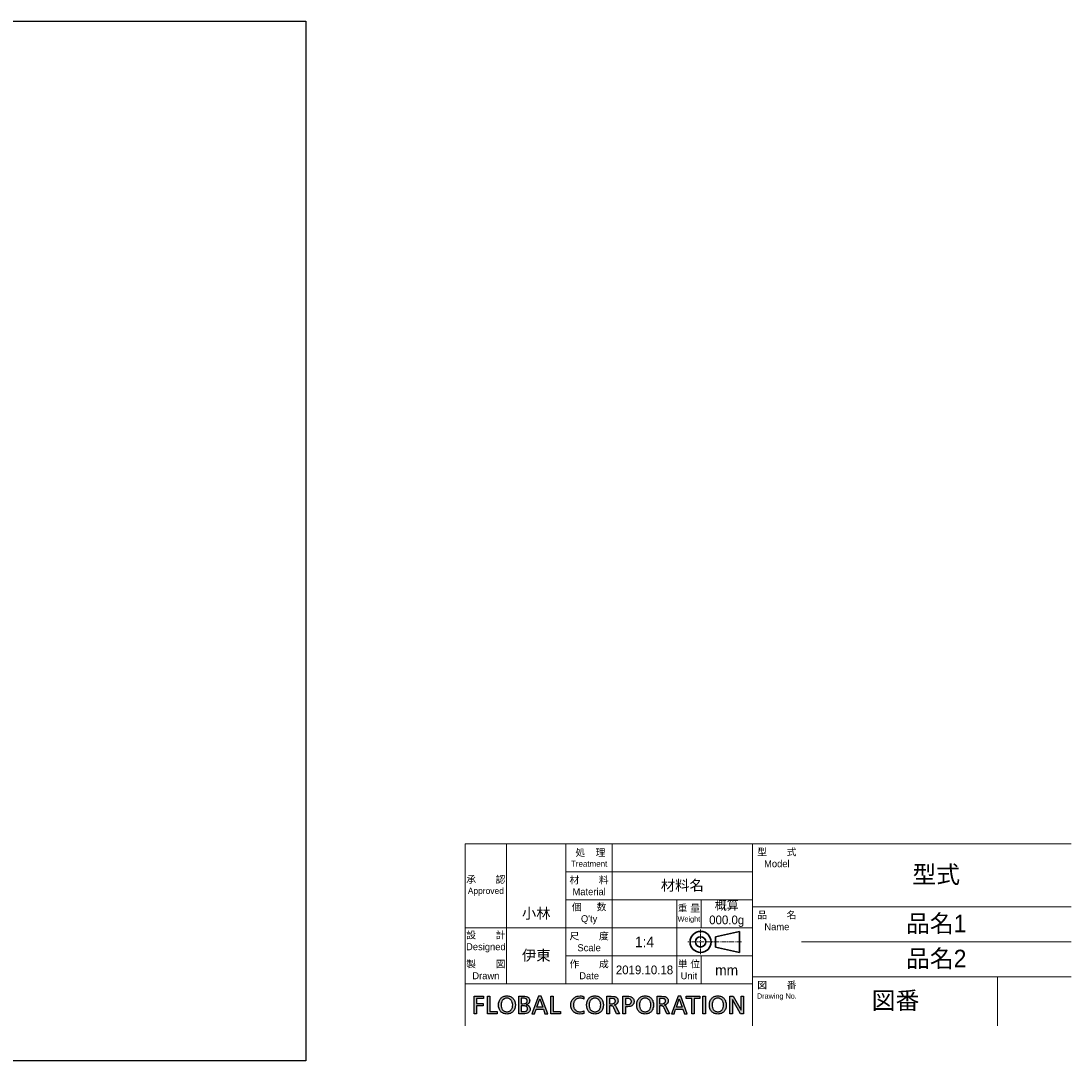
# Model space of a CAD drawing. Header units: millimetres. Extents: x 1926 to 4554, y 0 to 1188.
# Tile 3 of 3: x 3355 to 4554, y 0 to 1188. Entities that reach past the tile are written whole.
import ezdxf

# ---------------------------------------------------------------- set-up
doc = ezdxf.new("R2010")
doc.units = ezdxf.units.MM
doc.header["$LTSCALE"] = 0.3
doc.linetypes.add('CENTER2', pattern=[28.575, 19.05, -3.175, 3.175, -3.175])
doc.layers.add('HOJO', color=8, linetype='Continuous', lineweight=13, plot=False)
for name, color, linetype, lineweight in [('TEXT', 7, 'Continuous', 25), ('中心線x.5', 4, 'CENTER2', 18), ('実線', 3, 'Continuous', 35), ('細線', 7, 'Continuous', 18)]:
    doc.layers.add(name, color=color, linetype=linetype, lineweight=lineweight)
doc.styles.get("Standard").update_dxf_attribs({"font": 'txt.shx', "bigfont": 'bigfont.shx'})

# ---------------------------------------------------------------- blocks, each defined once
blk = doc.blocks.new('FLOBAL CORPORATIOM')
at = {"layer": 'TEXT'}
h = blk.add_hatch(color=256, dxfattribs=at)
h.paths.add_polyline_path([(16.86, 1.72), (16.79, 1.86), (16.7, 1.99), (16.6, 2.1), (16.48, 2.19), (16.35, 2.27), (16.21, 2.34), (16.06, 2.39), (15.73, 2.46), (15.01, 2.5), (13.79, 2.5), (13.79, -2.5), (14.5, -2.5), (14.5, -0.28), (14.93, -0.28), (15.19, -0.29), (15.3, -0.31), (15.36, -0.32), (15.41, -0.34), (15.46, -0.37), (15.51, -0.4), (15.55, -0.44), (15.6, -0.48), (15.69, -0.61), (15.77, -0.77), (16.54, -2.5), (17.35, -2.5), (16.41, -0.51), (16.3, -0.31), (16.25, -0.24), (16.19, -0.17), (16.13, -0.12), (16.07, -0.08), (15.92, -0.01), (15.92, 0.01), (16.13, 0.06), (16.33, 0.14), (16.5, 0.25), (16.65, 0.39), (16.72, 0.46), (16.78, 0.54), (16.83, 0.63), (16.87, 0.73), (16.91, 0.82), (16.93, 0.93), (16.95, 1.03), (16.95, 1.15), (16.94, 1.36), (16.91, 1.55)])
h.paths.add_polyline_path([(14.5, 1.87), (15.19, 1.87), (15.42, 1.86), (15.62, 1.82), (15.71, 1.79), (15.8, 1.76), (15.87, 1.72), (15.94, 1.67), (16, 1.62), (16.05, 1.56), (16.09, 1.5), (16.13, 1.44), (16.16, 1.37), (16.18, 1.29), (16.19, 1.21), (16.19, 1.13), (16.19, 1.04), (16.17, 0.96), (16.15, 0.88), (16.12, 0.81), (16.08, 0.74), (16.03, 0.67), (15.97, 0.61), (15.91, 0.56), (15.83, 0.51), (15.75, 0.47), (15.57, 0.41), (15.35, 0.36), (15.11, 0.35), (14.5, 0.35)], flags=16)
h.paths.add_polyline_path([(-37.77, -0.22), (-35.91, -0.22), (-35.91, 0.41), (-37.77, 0.41), (-37.77, 1.87), (-35.83, 1.87), (-35.83, 2.5), (-38.48, 2.5), (-38.48, -2.5), (-37.77, -2.5)])
h.paths.add_polyline_path([(-34.69, -2.5), (-31.88, -2.5), (-31.88, -1.87), (-33.97, -1.87), (-33.97, 2.5), (-34.69, 2.5)])
h.paths.add_polyline_path([(-30.34, 2.28), (-30.53, 2.16), (-30.71, 2.01), (-30.88, 1.85), (-31.02, 1.67), (-31.15, 1.47), (-31.26, 1.26), (-31.35, 1.03), (-31.47, 0.54), (-31.51, 0), (-31.47, -0.55), (-31.35, -1.04), (-31.26, -1.27), (-31.15, -1.49), (-31.03, -1.68), (-30.88, -1.86), (-30.72, -2.02), (-30.54, -2.17), (-30.34, -2.29), (-30.12, -2.4), (-29.89, -2.48), (-29.65, -2.54), (-29.38, -2.57), (-29.1, -2.59), (-28.83, -2.57), (-28.56, -2.54), (-28.32, -2.48), (-28.09, -2.4), (-27.87, -2.29), (-27.67, -2.17), (-27.49, -2.02), (-27.33, -1.86), (-27.18, -1.68), (-27.06, -1.49), (-26.95, -1.27), (-26.86, -1.04), (-26.74, -0.55), (-26.7, 0), (-26.74, 0.54), (-26.86, 1.03), (-26.95, 1.26), (-27.06, 1.47), (-27.19, 1.67), (-27.33, 1.85), (-27.5, 2.01), (-27.68, 2.16), (-27.87, 2.28), (-28.09, 2.39), (-28.32, 2.47), (-28.57, 2.54), (-28.83, 2.57), (-29.1, 2.59), (-29.38, 2.57), (-29.64, 2.54), (-29.89, 2.47), (-30.12, 2.39)])
h.paths.add_polyline_path([(-29.83, 1.8), (-29.67, 1.86), (-29.49, 1.92), (-29.31, 1.95), (-29.1, 1.96), (-28.9, 1.94), (-28.72, 1.91), (-28.54, 1.86), (-28.38, 1.79), (-28.23, 1.7), (-28.1, 1.6), (-27.98, 1.49), (-27.87, 1.36), (-27.77, 1.22), (-27.69, 1.06), (-27.56, 0.73), (-27.48, 0.38), (-27.46, 0), (-27.48, -0.37), (-27.55, -0.73), (-27.67, -1.06), (-27.75, -1.21), (-27.85, -1.35), (-27.96, -1.48), (-28.08, -1.6), (-28.21, -1.7), (-28.36, -1.79), (-28.52, -1.86), (-28.7, -1.91), (-28.9, -1.94), (-29.1, -1.96), (-29.31, -1.94), (-29.51, -1.91), (-29.69, -1.86), (-29.85, -1.79), (-30, -1.7), (-30.13, -1.6), (-30.25, -1.48), (-30.36, -1.35), (-30.45, -1.21), (-30.54, -1.06), (-30.66, -0.73), (-30.73, -0.37), (-30.75, 0), (-30.73, 0.38), (-30.65, 0.74), (-30.52, 1.07), (-30.44, 1.22), (-30.34, 1.36), (-30.23, 1.49), (-30.11, 1.61), (-29.98, 1.71)], flags=16)
h.paths.add_polyline_path([(-25.71, -2.5), (-24.38, -2.5), (-24.01, -2.49), (-23.65, -2.44), (-23.33, -2.36), (-23.18, -2.31), (-23.04, -2.24), (-22.92, -2.16), (-22.81, -2.06), (-22.71, -1.95), (-22.63, -1.83), (-22.56, -1.69), (-22.51, -1.53), (-22.48, -1.36), (-22.47, -1.17), (-22.48, -1.04), (-22.5, -0.92), (-22.52, -0.8), (-22.56, -0.69), (-22.61, -0.59), (-22.66, -0.49), (-22.73, -0.41), (-22.8, -0.32), (-22.88, -0.25), (-22.97, -0.19), (-23.06, -0.13), (-23.17, -0.08), (-23.39, 0), (-23.63, 0.04), (-23.63, 0.05), (-23.41, 0.12), (-23.21, 0.21), (-23.03, 0.31), (-22.95, 0.38), (-22.88, 0.45), (-22.82, 0.52), (-22.76, 0.6), (-22.71, 0.69), (-22.68, 0.79), (-22.64, 0.89), (-22.62, 1), (-22.6, 1.24), (-22.61, 1.41), (-22.64, 1.56), (-22.68, 1.7), (-22.73, 1.83), (-22.8, 1.94), (-22.88, 2.04), (-22.98, 2.14), (-23.09, 2.22), (-23.21, 2.29), (-23.35, 2.34), (-23.65, 2.43), (-23.98, 2.48), (-24.36, 2.5), (-25.71, 2.5)])
h.paths.add_polyline_path([(-25, 1.91), (-24.24, 1.91), (-24.08, 1.9), (-23.92, 1.88), (-23.77, 1.83), (-23.69, 1.8), (-23.63, 1.76), (-23.56, 1.72), (-23.5, 1.66), (-23.45, 1.6), (-23.4, 1.53), (-23.37, 1.46), (-23.34, 1.37), (-23.32, 1.27), (-23.32, 1.17), (-23.33, 1.04), (-23.35, 0.92), (-23.38, 0.82), (-23.42, 0.73), (-23.48, 0.65), (-23.54, 0.59), (-23.62, 0.53), (-23.7, 0.49), (-23.79, 0.45), (-23.89, 0.42), (-24.11, 0.39), (-24.6, 0.37), (-25, 0.37)], flags=16)
h.paths.add_polyline_path([(-25, -0.22), (-24.53, -0.22), (-24.07, -0.25), (-23.85, -0.3), (-23.75, -0.33), (-23.65, -0.37), (-23.56, -0.42), (-23.48, -0.48), (-23.41, -0.56), (-23.35, -0.64), (-23.3, -0.73), (-23.26, -0.84), (-23.24, -0.97), (-23.23, -1.1), (-23.24, -1.22), (-23.26, -1.33), (-23.29, -1.43), (-23.33, -1.51), (-23.39, -1.59), (-23.45, -1.66), (-23.52, -1.71), (-23.6, -1.76), (-23.69, -1.8), (-23.79, -1.83), (-23.99, -1.88), (-24.46, -1.91), (-25, -1.91)], flags=16)
h.paths.add_polyline_path([(-21.97, -2.5), (-21.22, -2.5), (-20.78, -1.24), (-18.67, -1.24), (-18.23, -2.5), (-17.45, -2.5), (-19.32, 2.5), (-20.08, 2.5)])
h.paths.add_polyline_path([(-19.72, 1.78), (-18.88, -0.65), (-20.57, -0.65)], flags=16)
h.paths.add_polyline_path([(-15.89, 2.5), (-16.6, 2.5), (-16.6, -2.5), (-13.8, -2.5), (-13.8, -1.87), (-15.89, -1.87)])
h.paths.add_polyline_path([(-9.04, 2.47), (-9.29, 2.39), (-9.52, 2.29), (-9.74, 2.17), (-9.94, 2.03), (-10.13, 1.87), (-10.29, 1.69), (-10.44, 1.5), (-10.57, 1.29), (-10.68, 1.07), (-10.76, 0.83), (-10.82, 0.57), (-10.86, 0.3), (-10.87, 0.02), (-10.86, -0.27), (-10.83, -0.55), (-10.77, -0.81), (-10.69, -1.06), (-10.58, -1.29), (-10.46, -1.5), (-10.31, -1.7), (-10.15, -1.88), (-9.97, -2.04), (-9.77, -2.18), (-9.55, -2.3), (-9.32, -2.4), (-9.07, -2.48), (-8.81, -2.54), (-8.24, -2.59), (-7.7, -2.56), (-7.4, -2.5), (-7.1, -2.41), (-7.14, -1.71), (-7.25, -1.77), (-7.37, -1.81), (-7.65, -1.89), (-7.95, -1.94), (-8.23, -1.96), (-8.42, -1.95), (-8.61, -1.92), (-8.79, -1.88), (-8.96, -1.82), (-9.13, -1.74), (-9.28, -1.65), (-9.43, -1.54), (-9.56, -1.42), (-9.68, -1.28), (-9.79, -1.14), (-9.89, -0.97), (-9.97, -0.8), (-10.03, -0.62), (-10.08, -0.42), (-10.11, -0.22), (-10.12, 0), (-10.11, 0.21), (-10.08, 0.41), (-10.04, 0.6), (-9.98, 0.78), (-9.9, 0.95), (-9.81, 1.11), (-9.71, 1.26), (-9.59, 1.4), (-9.46, 1.52), (-9.31, 1.63), (-9.15, 1.73), (-8.98, 1.81), (-8.8, 1.87), (-8.61, 1.92), (-8.41, 1.95), (-8.2, 1.96, -0.133027), (-7.16, 1.68), (-7.11, 2.37, 0.10488), (-8.23, 2.59), (-8.78, 2.53)])
h.paths.add_polyline_path([(-5.39, 2.16), (-5.57, 2.01), (-5.73, 1.85), (-5.88, 1.67), (-6.01, 1.47), (-6.11, 1.26), (-6.2, 1.03), (-6.33, 0.54), (-6.37, 0), (-6.33, -0.55), (-6.2, -1.04), (-6.12, -1.27), (-6.01, -1.49), (-5.88, -1.68), (-5.74, -1.86), (-5.57, -2.02), (-5.39, -2.17), (-5.19, -2.29), (-4.98, -2.4), (-4.75, -2.48), (-4.5, -2.54), (-4.24, -2.57), (-3.96, -2.59), (-3.68, -2.57), (-3.42, -2.54), (-3.17, -2.48), (-2.94, -2.4), (-2.73, -2.29), (-2.53, -2.17), (-2.35, -2.02), (-2.18, -1.86), (-2.04, -1.68), (-1.91, -1.49), (-1.8, -1.27), (-1.71, -1.04), (-1.59, -0.55), (-1.55, 0), (-1.59, 0.54), (-1.71, 1.03), (-1.8, 1.26), (-1.91, 1.47), (-2.04, 1.67), (-2.19, 1.85), (-2.35, 2.01), (-2.53, 2.16), (-2.73, 2.28), (-2.94, 2.39), (-3.17, 2.47), (-3.42, 2.54), (-3.68, 2.57), (-3.96, 2.59), (-4.24, 2.57), (-4.5, 2.54), (-4.75, 2.47), (-4.98, 2.39), (-5.19, 2.28)])
h.paths.add_polyline_path([(-4.83, 1.71), (-4.68, 1.8), (-4.52, 1.86), (-4.35, 1.92), (-4.16, 1.95), (-3.96, 1.96), (-3.76, 1.94), (-3.57, 1.91), (-3.4, 1.86), (-3.24, 1.79), (-3.09, 1.7), (-2.95, 1.6), (-2.83, 1.49), (-2.72, 1.36), (-2.63, 1.22), (-2.54, 1.06), (-2.41, 0.73), (-2.34, 0.38), (-2.31, 0), (-2.34, -0.37), (-2.41, -0.73), (-2.53, -1.06), (-2.61, -1.21), (-2.7, -1.35), (-2.81, -1.48), (-2.93, -1.6), (-3.07, -1.7), (-3.22, -1.79), (-3.38, -1.86), (-3.56, -1.91), (-3.75, -1.94), (-3.96, -1.96), (-4.17, -1.94), (-4.36, -1.91), (-4.54, -1.86), (-4.7, -1.79), (-4.85, -1.7), (-4.99, -1.6), (-5.11, -1.48), (-5.22, -1.35), (-5.31, -1.21), (-5.39, -1.06), (-5.51, -0.73), (-5.58, -0.37), (-5.61, 0), (-5.58, 0.38), (-5.5, 0.74), (-5.38, 1.07), (-5.29, 1.22), (-5.2, 1.36), (-5.09, 1.49), (-4.97, 1.61)], flags=16)
h.paths.add_polyline_path([(-0.54, -2.5), (0.17, -2.5), (0.17, -0.28), (0.6, -0.28), (0.86, -0.29), (0.98, -0.31), (1.03, -0.32), (1.08, -0.34), (1.13, -0.37), (1.18, -0.4), (1.23, -0.44), (1.27, -0.48), (1.36, -0.61), (1.44, -0.77), (2.21, -2.5), (3.03, -2.5), (2.08, -0.51), (1.97, -0.31), (1.92, -0.24), (1.86, -0.17), (1.81, -0.12), (1.74, -0.08), (1.59, -0.01), (1.59, 0.01), (1.8, 0.06), (2, 0.14), (2.17, 0.25), (2.33, 0.39), (2.39, 0.46), (2.45, 0.54), (2.5, 0.63), (2.54, 0.73), (2.58, 0.82), (2.6, 0.93), (2.62, 1.03), (2.62, 1.15), (2.61, 1.36), (2.58, 1.55), (2.53, 1.72), (2.46, 1.86), (2.37, 1.99), (2.27, 2.1), (2.15, 2.19), (2.02, 2.27), (1.88, 2.34), (1.73, 2.39), (1.4, 2.46), (0.68, 2.5), (-0.54, 2.5)])
h.paths.add_polyline_path([(0.17, 1.87), (0.86, 1.87), (1.09, 1.86), (1.3, 1.82), (1.39, 1.79), (1.47, 1.76), (1.54, 1.72), (1.61, 1.67), (1.67, 1.62), (1.72, 1.56), (1.76, 1.5), (1.8, 1.44), (1.83, 1.37), (1.85, 1.29), (1.86, 1.21), (1.86, 1.13), (1.86, 1.04), (1.85, 0.96), (1.82, 0.88), (1.79, 0.81), (1.75, 0.74), (1.7, 0.67), (1.64, 0.61), (1.58, 0.56), (1.51, 0.51), (1.42, 0.47), (1.24, 0.41), (1.02, 0.36), (0.78, 0.35), (0.17, 0.35)], flags=16)
h.paths.add_polyline_path([(4.01, -2.5), (4.73, -2.5), (4.73, -0.5), (5.43, -0.5), (5.77, -0.48), (6.09, -0.42), (6.39, -0.32), (6.53, -0.25), (6.66, -0.17), (6.77, -0.07), (6.88, 0.04), (6.97, 0.16), (7.05, 0.3), (7.12, 0.45), (7.16, 0.62), (7.19, 0.8), (7.2, 1), (7.19, 1.21), (7.16, 1.39), (7.12, 1.56), (7.05, 1.72), (6.97, 1.85), (6.88, 1.98), (6.77, 2.08), (6.65, 2.18), (6.51, 2.26), (6.37, 2.33), (6.05, 2.43), (5.7, 2.48), (5.32, 2.5), (4.01, 2.5)])
h.paths.add_polyline_path([(4.73, 1.87), (5.34, 1.87), (5.51, 1.86), (5.7, 1.82), (5.88, 1.76), (6.06, 1.68), (6.14, 1.62), (6.21, 1.56), (6.28, 1.49), (6.33, 1.41), (6.38, 1.32), (6.41, 1.23), (6.43, 1.12), (6.44, 1.01), (6.44, 0.89), (6.42, 0.78), (6.39, 0.68), (6.35, 0.59), (6.3, 0.51), (6.24, 0.44), (6.18, 0.38), (6.11, 0.32), (6.03, 0.27), (5.95, 0.23), (5.78, 0.17), (5.61, 0.14), (5.44, 0.13), (4.73, 0.13)], flags=16)
h.paths.add_polyline_path([(8.94, 2.16), (8.76, 2.01), (8.59, 1.85), (8.45, 1.67), (8.32, 1.47), (8.21, 1.26), (8.12, 1.03), (8, 0.54), (7.96, 0), (8, -0.55), (8.12, -1.04), (8.21, -1.27), (8.32, -1.49), (8.45, -1.68), (8.59, -1.86), (8.76, -2.02), (8.94, -2.17), (9.13, -2.29), (9.35, -2.4), (9.58, -2.48), (9.83, -2.54), (10.09, -2.57), (10.37, -2.59), (10.65, -2.57), (10.91, -2.54), (11.16, -2.48), (11.39, -2.4), (11.6, -2.29), (11.8, -2.17), (11.98, -2.02), (12.14, -1.86), (12.29, -1.68), (12.42, -1.49), (12.52, -1.27), (12.61, -1.04), (12.73, -0.55), (12.77, 0), (12.73, 0.54), (12.61, 1.03), (12.52, 1.26), (12.41, 1.47), (12.29, 1.67), (12.14, 1.85), (11.98, 2.01), (11.8, 2.16), (11.6, 2.28), (11.38, 2.39), (11.15, 2.47), (10.91, 2.54), (10.65, 2.57), (10.37, 2.59), (10.09, 2.57), (9.83, 2.54), (9.58, 2.47), (9.35, 2.39), (9.14, 2.28)])
h.paths.add_polyline_path([(9.36, 1.61), (9.5, 1.71), (9.65, 1.8), (9.81, 1.86), (9.98, 1.92), (10.17, 1.95), (10.37, 1.96), (10.57, 1.94), (10.76, 1.91), (10.93, 1.86), (11.09, 1.79), (11.24, 1.7), (11.37, 1.6), (11.5, 1.49), (11.61, 1.36), (11.7, 1.22), (11.79, 1.06), (11.91, 0.73), (11.99, 0.38), (12.02, 0), (11.99, -0.37), (11.92, -0.73), (11.8, -1.06), (11.72, -1.21), (11.62, -1.35), (11.52, -1.48), (11.4, -1.6), (11.26, -1.7), (11.11, -1.79), (10.95, -1.86), (10.77, -1.91), (10.58, -1.94), (10.37, -1.96), (10.16, -1.94), (9.97, -1.91), (9.79, -1.86), (9.62, -1.79), (9.47, -1.7), (9.34, -1.6), (9.22, -1.48), (9.11, -1.35), (9.02, -1.21), (8.94, -1.06), (8.82, -0.73), (8.74, -0.37), (8.72, 0), (8.75, 0.38), (8.82, 0.74), (8.95, 1.07), (9.03, 1.22), (9.13, 1.36), (9.24, 1.49)], flags=16)
h.paths.add_polyline_path([(17.88, -2.5), (18.63, -2.5), (19.07, -1.24), (21.18, -1.24), (21.62, -2.5), (22.4, -2.5), (20.53, 2.5), (19.78, 2.5)])
h.paths.add_polyline_path([(20.13, 1.78), (20.98, -0.65), (19.28, -0.65)], flags=16)
h.paths.add_polyline_path([(23.68, 1.87), (23.68, -2.5), (24.4, -2.5), (24.4, 1.87), (25.95, 1.87), (25.95, 2.5), (22.13, 2.5), (22.13, 1.87)])
h.paths.add_polyline_path([(27.56, 2.5), (26.85, 2.5), (26.85, -2.5), (27.56, -2.5)])
h.paths.add_polyline_path([(32.55, 2.16), (32.35, 2.28), (32.14, 2.39), (31.91, 2.47), (31.66, 2.54), (31.4, 2.57), (31.12, 2.59), (30.84, 2.57), (30.58, 2.54), (30.33, 2.47), (30.1, 2.39), (29.89, 2.28), (29.69, 2.16), (29.51, 2.01), (29.35, 1.85), (29.2, 1.67), (29.07, 1.47), (28.97, 1.26), (28.88, 1.03), (28.75, 0.54), (28.71, 0), (28.75, -0.55), (28.88, -1.04), (28.96, -1.27), (29.07, -1.49), (29.2, -1.68), (29.34, -1.86), (29.51, -2.02), (29.69, -2.17), (29.89, -2.29), (30.1, -2.4), (30.33, -2.48), (30.58, -2.54), (30.84, -2.57), (31.12, -2.59), (31.4, -2.57), (31.66, -2.54), (31.91, -2.48), (32.14, -2.4), (32.35, -2.29), (32.55, -2.17), (32.73, -2.02), (32.9, -1.86), (33.04, -1.68), (33.17, -1.49), (33.28, -1.27), (33.37, -1.04), (33.49, -0.55), (33.53, 0), (33.49, 0.54), (33.36, 1.03), (33.27, 1.26), (33.17, 1.47), (33.04, 1.67), (32.89, 1.85), (32.73, 2.01)])
h.paths.add_polyline_path([(32.13, 1.6), (32.25, 1.49), (32.36, 1.36), (32.45, 1.22), (32.54, 1.06), (32.67, 0.73), (32.74, 0.38), (32.77, 0), (32.74, -0.37), (32.67, -0.73), (32.55, -1.06), (32.47, -1.21), (32.38, -1.35), (32.27, -1.48), (32.15, -1.6), (32.01, -1.7), (31.86, -1.79), (31.7, -1.86), (31.52, -1.91), (31.33, -1.94), (31.12, -1.96), (30.91, -1.94), (30.72, -1.91), (30.54, -1.86), (30.38, -1.79), (30.23, -1.7), (30.09, -1.6), (29.97, -1.48), (29.86, -1.35), (29.77, -1.21), (29.69, -1.06), (29.57, -0.73), (29.5, -0.37), (29.47, 0), (29.5, 0.38), (29.58, 0.74), (29.7, 1.07), (29.79, 1.22), (29.88, 1.36), (29.99, 1.49), (30.11, 1.61), (30.25, 1.71), (30.4, 1.8), (30.56, 1.86), (30.73, 1.92), (30.92, 1.95), (31.12, 1.96), (31.32, 1.94), (31.51, 1.91), (31.68, 1.86), (31.84, 1.79), (31.99, 1.7)], flags=16)
h.paths.add_polyline_path([(34.57, 2.5), (34.57, -2.5), (35.29, -2.5), (35.29, 1.61), (35.3, 1.61), (37.57, -2.5), (38.48, -2.5), (38.48, 2.5), (37.77, 2.5), (37.77, -1.53), (37.75, -1.53), (35.55, 2.5)])
for points in [[(-38.48, 2.5), (-35.83, 2.5), (-35.83, 1.87), (-37.77, 1.87), (-37.77, 0.41), (-35.91, 0.41), (-35.91, -0.22), (-37.77, -0.22), (-37.77, -2.5), (-38.48, -2.5), (-38.48, 2.5)], [(-34.69, 2.5), (-33.97, 2.5), (-33.97, -1.87), (-31.88, -1.87), (-31.88, -2.5), (-34.69, -2.5), (-34.69, 2.5)], [(-29.1, 2.59), (-28.83, 2.57), (-28.57, 2.54), (-28.32, 2.47), (-28.09, 2.39), (-27.87, 2.28), (-27.68, 2.16), (-27.5, 2.01), (-27.33, 1.85), (-27.19, 1.67), (-27.06, 1.47), (-26.95, 1.26), (-26.86, 1.03), (-26.74, 0.54), (-26.7, 0), (-26.74, -0.55), (-26.86, -1.04), (-26.95, -1.27), (-27.06, -1.49), (-27.18, -1.68), (-27.33, -1.86), (-27.49, -2.02), (-27.67, -2.17), (-27.87, -2.29), (-28.09, -2.4), (-28.32, -2.48), (-28.56, -2.54), (-28.83, -2.57), (-29.1, -2.59), (-29.38, -2.57), (-29.65, -2.54), (-29.89, -2.48), (-30.12, -2.4), (-30.34, -2.29), (-30.54, -2.17), (-30.72, -2.02), (-30.88, -1.86), (-31.03, -1.68), (-31.15, -1.49), (-31.26, -1.27), (-31.35, -1.04), (-31.47, -0.55), (-31.51, 0), (-31.47, 0.54), (-31.35, 1.03), (-31.26, 1.26), (-31.15, 1.47), (-31.02, 1.67), (-30.88, 1.85), (-30.71, 2.01), (-30.53, 2.16), (-30.34, 2.28), (-30.12, 2.39), (-29.89, 2.47), (-29.64, 2.54), (-29.38, 2.57), (-29.1, 2.59)], [(-29.1, -1.96), (-28.9, -1.94), (-28.7, -1.91), (-28.52, -1.86), (-28.36, -1.79), (-28.21, -1.7), (-28.08, -1.6), (-27.96, -1.48), (-27.85, -1.35), (-27.75, -1.21), (-27.67, -1.06), (-27.55, -0.73), (-27.48, -0.37), (-27.46, 0), (-27.48, 0.38), (-27.56, 0.73), (-27.69, 1.06), (-27.77, 1.22), (-27.87, 1.36), (-27.98, 1.49), (-28.1, 1.6), (-28.23, 1.7), (-28.38, 1.79), (-28.54, 1.86), (-28.72, 1.91), (-28.9, 1.94), (-29.1, 1.96), (-29.31, 1.95), (-29.49, 1.92), (-29.67, 1.86), (-29.83, 1.8), (-29.98, 1.71), (-30.11, 1.61), (-30.23, 1.49), (-30.34, 1.36), (-30.44, 1.22), (-30.52, 1.07), (-30.65, 0.74), (-30.73, 0.38), (-30.75, 0), (-30.73, -0.37), (-30.66, -0.73), (-30.54, -1.06), (-30.45, -1.21), (-30.36, -1.35), (-30.25, -1.48), (-30.13, -1.6), (-30, -1.7), (-29.85, -1.79), (-29.69, -1.86), (-29.51, -1.91), (-29.31, -1.94), (-29.1, -1.96)], [(-25.71, 2.5), (-24.36, 2.5), (-23.98, 2.48), (-23.65, 2.43), (-23.35, 2.34), (-23.21, 2.29), (-23.09, 2.22), (-22.98, 2.14), (-22.88, 2.04), (-22.8, 1.94), (-22.73, 1.83), (-22.68, 1.7), (-22.64, 1.56), (-22.61, 1.41), (-22.6, 1.24), (-22.62, 1), (-22.64, 0.89), (-22.68, 0.79), (-22.71, 0.69), (-22.76, 0.6), (-22.82, 0.52), (-22.88, 0.45), (-22.95, 0.38), (-23.03, 0.31), (-23.21, 0.21), (-23.41, 0.12), (-23.63, 0.05), (-23.63, 0.04), (-23.39, 0), (-23.17, -0.08), (-23.06, -0.13), (-22.97, -0.19), (-22.88, -0.25), (-22.8, -0.32), (-22.73, -0.41), (-22.66, -0.49), (-22.61, -0.59), (-22.56, -0.69), (-22.52, -0.8), (-22.5, -0.92), (-22.48, -1.04), (-22.47, -1.17), (-22.48, -1.36), (-22.51, -1.53), (-22.56, -1.69), (-22.63, -1.83), (-22.71, -1.95), (-22.81, -2.06), (-22.92, -2.16), (-23.04, -2.24), (-23.18, -2.31), (-23.33, -2.36), (-23.65, -2.44), (-24.01, -2.49), (-24.38, -2.5), (-25.71, -2.5), (-25.71, 2.5)], [(-25, 0.37), (-24.6, 0.37), (-24.11, 0.39), (-23.89, 0.42), (-23.79, 0.45), (-23.7, 0.49), (-23.62, 0.53), (-23.54, 0.59), (-23.48, 0.65), (-23.42, 0.73), (-23.38, 0.82), (-23.35, 0.92), (-23.33, 1.04), (-23.32, 1.17), (-23.32, 1.27), (-23.34, 1.37), (-23.37, 1.46), (-23.4, 1.53), (-23.45, 1.6), (-23.5, 1.66), (-23.56, 1.72), (-23.63, 1.76), (-23.69, 1.8), (-23.77, 1.83), (-23.92, 1.88), (-24.08, 1.9), (-24.24, 1.91), (-25, 1.91), (-25, 0.37)], [(-18.23, -2.5), (-17.45, -2.5), (-19.32, 2.5), (-20.08, 2.5), (-21.97, -2.5), (-21.22, -2.5), (-20.78, -1.24), (-18.67, -1.24), (-18.23, -2.5)], [(-20.57, -0.65), (-19.72, 1.78), (-18.88, -0.65), (-20.57, -0.65)], [(-16.6, 2.5), (-15.89, 2.5), (-15.89, -1.87), (-13.8, -1.87), (-13.8, -2.5), (-16.6, -2.5), (-16.6, 2.5)], [(-3.96, 2.59), (-3.68, 2.57), (-3.42, 2.54), (-3.17, 2.47), (-2.94, 2.39), (-2.73, 2.28), (-2.53, 2.16), (-2.35, 2.01), (-2.19, 1.85), (-2.04, 1.67), (-1.91, 1.47), (-1.8, 1.26), (-1.71, 1.03), (-1.59, 0.54), (-1.55, 0), (-1.59, -0.55), (-1.71, -1.04), (-1.8, -1.27), (-1.91, -1.49), (-2.04, -1.68), (-2.18, -1.86), (-2.35, -2.02), (-2.53, -2.17), (-2.73, -2.29), (-2.94, -2.4), (-3.17, -2.48), (-3.42, -2.54), (-3.68, -2.57), (-3.96, -2.59), (-4.24, -2.57), (-4.5, -2.54), (-4.75, -2.48), (-4.98, -2.4), (-5.19, -2.29), (-5.39, -2.17), (-5.57, -2.02), (-5.74, -1.86), (-5.88, -1.68), (-6.01, -1.49), (-6.12, -1.27), (-6.2, -1.04), (-6.33, -0.55), (-6.37, 0), (-6.33, 0.54), (-6.2, 1.03), (-6.11, 1.26), (-6.01, 1.47), (-5.88, 1.67), (-5.73, 1.85), (-5.57, 2.01), (-5.39, 2.16), (-5.19, 2.28), (-4.98, 2.39), (-4.75, 2.47), (-4.5, 2.54), (-4.24, 2.57), (-3.96, 2.59)], [(-3.96, -1.96), (-3.75, -1.94), (-3.56, -1.91), (-3.38, -1.86), (-3.22, -1.79), (-3.07, -1.7), (-2.93, -1.6), (-2.81, -1.48), (-2.7, -1.35), (-2.61, -1.21), (-2.53, -1.06), (-2.41, -0.73), (-2.34, -0.37), (-2.31, 0), (-2.34, 0.38), (-2.41, 0.73), (-2.54, 1.06), (-2.63, 1.22), (-2.72, 1.36), (-2.83, 1.49), (-2.95, 1.6), (-3.09, 1.7), (-3.24, 1.79), (-3.4, 1.86), (-3.57, 1.91), (-3.76, 1.94), (-3.96, 1.96), (-4.16, 1.95), (-4.35, 1.92), (-4.52, 1.86), (-4.68, 1.8), (-4.83, 1.71), (-4.97, 1.61), (-5.09, 1.49), (-5.2, 1.36), (-5.29, 1.22), (-5.38, 1.07), (-5.5, 0.74), (-5.58, 0.38), (-5.61, 0), (-5.58, -0.37), (-5.51, -0.73), (-5.39, -1.06), (-5.31, -1.21), (-5.22, -1.35), (-5.11, -1.48), (-4.99, -1.6), (-4.85, -1.7), (-4.7, -1.79), (-4.54, -1.86), (-4.36, -1.91), (-4.17, -1.94), (-3.96, -1.96)], [(-0.54, 2.5), (0.68, 2.5), (1.4, 2.46), (1.73, 2.39), (1.88, 2.34), (2.02, 2.27), (2.15, 2.19), (2.27, 2.1), (2.37, 1.99), (2.46, 1.86), (2.53, 1.72), (2.58, 1.55), (2.61, 1.36), (2.62, 1.15), (2.62, 1.03), (2.6, 0.93), (2.58, 0.82), (2.54, 0.73), (2.5, 0.63), (2.45, 0.54), (2.39, 0.46), (2.33, 0.39), (2.17, 0.25), (2, 0.14), (1.8, 0.06), (1.59, 0.01), (1.59, -0.01), (1.74, -0.08), (1.81, -0.12), (1.86, -0.17), (1.92, -0.24), (1.97, -0.31), (2.08, -0.51), (3.03, -2.5), (2.21, -2.5), (1.44, -0.77), (1.36, -0.61), (1.27, -0.48), (1.23, -0.44), (1.18, -0.4), (1.13, -0.37), (1.08, -0.34), (1.03, -0.32), (0.98, -0.31), (0.86, -0.29), (0.6, -0.28), (0.17, -0.28), (0.17, -2.5), (-0.54, -2.5), (-0.54, 2.5)], [(0.17, 0.35), (0.78, 0.35), (1.02, 0.36), (1.24, 0.41), (1.42, 0.47), (1.51, 0.51), (1.58, 0.56), (1.64, 0.61), (1.7, 0.67), (1.75, 0.74), (1.79, 0.81), (1.82, 0.88), (1.85, 0.96), (1.86, 1.04), (1.86, 1.13), (1.86, 1.21), (1.85, 1.29), (1.83, 1.37), (1.8, 1.44), (1.76, 1.5), (1.72, 1.56), (1.67, 1.62), (1.61, 1.67), (1.54, 1.72), (1.47, 1.76), (1.39, 1.79), (1.3, 1.82), (1.09, 1.86), (0.86, 1.87), (0.17, 1.87), (0.17, 0.35)], [(4.01, 2.5), (5.32, 2.5), (5.7, 2.48), (6.05, 2.43), (6.37, 2.33), (6.51, 2.26), (6.65, 2.18), (6.77, 2.08), (6.88, 1.98), (6.97, 1.85), (7.05, 1.72), (7.12, 1.56), (7.16, 1.39), (7.19, 1.21), (7.2, 1), (7.19, 0.8), (7.16, 0.62), (7.12, 0.45), (7.05, 0.3), (6.97, 0.16), (6.88, 0.04), (6.77, -0.07), (6.66, -0.17), (6.53, -0.25), (6.39, -0.32), (6.09, -0.42), (5.77, -0.48), (5.43, -0.5), (4.73, -0.5), (4.73, -2.5), (4.01, -2.5), (4.01, 2.5)], [(4.73, 0.13), (5.44, 0.13), (5.61, 0.14), (5.78, 0.17), (5.95, 0.23), (6.03, 0.27), (6.11, 0.32), (6.18, 0.38), (6.24, 0.44), (6.3, 0.51), (6.35, 0.59), (6.39, 0.68), (6.42, 0.78), (6.44, 0.89), (6.44, 1.01), (6.43, 1.12), (6.41, 1.23), (6.38, 1.32), (6.33, 1.41), (6.28, 1.49), (6.21, 1.56), (6.14, 1.62), (6.06, 1.68), (5.88, 1.76), (5.7, 1.82), (5.51, 1.86), (5.34, 1.87), (4.73, 1.87), (4.73, 0.13)], [(10.37, 2.59), (10.65, 2.57), (10.91, 2.54), (11.15, 2.47), (11.38, 2.39), (11.6, 2.28), (11.8, 2.16), (11.98, 2.01), (12.14, 1.85), (12.29, 1.67), (12.41, 1.47), (12.52, 1.26), (12.61, 1.03), (12.73, 0.54), (12.77, 0), (12.73, -0.55), (12.61, -1.04), (12.52, -1.27), (12.42, -1.49), (12.29, -1.68), (12.14, -1.86), (11.98, -2.02), (11.8, -2.17), (11.6, -2.29), (11.39, -2.4), (11.16, -2.48), (10.91, -2.54), (10.65, -2.57), (10.37, -2.59), (10.09, -2.57), (9.83, -2.54), (9.58, -2.48), (9.35, -2.4), (9.13, -2.29), (8.94, -2.17), (8.76, -2.02), (8.59, -1.86), (8.45, -1.68), (8.32, -1.49), (8.21, -1.27), (8.12, -1.04), (8, -0.55), (7.96, 0), (8, 0.54), (8.12, 1.03), (8.21, 1.26), (8.32, 1.47), (8.45, 1.67), (8.59, 1.85), (8.76, 2.01), (8.94, 2.16), (9.14, 2.28), (9.35, 2.39), (9.58, 2.47), (9.83, 2.54), (10.09, 2.57), (10.37, 2.59)], [(10.37, -1.96), (10.58, -1.94), (10.77, -1.91), (10.95, -1.86), (11.11, -1.79), (11.26, -1.7), (11.4, -1.6), (11.52, -1.48), (11.62, -1.35), (11.72, -1.21), (11.8, -1.06), (11.92, -0.73), (11.99, -0.37), (12.02, 0), (11.99, 0.38), (11.91, 0.73), (11.79, 1.06), (11.7, 1.22), (11.61, 1.36), (11.5, 1.49), (11.37, 1.6), (11.24, 1.7), (11.09, 1.79), (10.93, 1.86), (10.76, 1.91), (10.57, 1.94), (10.37, 1.96), (10.17, 1.95), (9.98, 1.92), (9.81, 1.86), (9.65, 1.8), (9.5, 1.71), (9.36, 1.61), (9.24, 1.49), (9.13, 1.36), (9.03, 1.22), (8.95, 1.07), (8.82, 0.74), (8.75, 0.38), (8.72, 0), (8.74, -0.37), (8.82, -0.73), (8.94, -1.06), (9.02, -1.21), (9.11, -1.35), (9.22, -1.48), (9.34, -1.6), (9.47, -1.7), (9.62, -1.79), (9.79, -1.86), (9.97, -1.91), (10.16, -1.94), (10.37, -1.96)], [(13.79, 2.5), (15.01, 2.5), (15.73, 2.46), (16.06, 2.39), (16.21, 2.34), (16.35, 2.27), (16.48, 2.19), (16.6, 2.1), (16.7, 1.99), (16.79, 1.86), (16.86, 1.72), (16.91, 1.55), (16.94, 1.36), (16.95, 1.15), (16.95, 1.03), (16.93, 0.93), (16.91, 0.82), (16.87, 0.73), (16.83, 0.63), (16.78, 0.54), (16.72, 0.46), (16.65, 0.39), (16.5, 0.25), (16.33, 0.14), (16.13, 0.06), (15.92, 0.01), (15.92, -0.01), (16.07, -0.08), (16.13, -0.12), (16.19, -0.17), (16.25, -0.24), (16.3, -0.31), (16.41, -0.51), (17.35, -2.5), (16.54, -2.5), (15.77, -0.77), (15.69, -0.61), (15.6, -0.48), (15.55, -0.44), (15.51, -0.4), (15.46, -0.37), (15.41, -0.34), (15.36, -0.32), (15.3, -0.31), (15.19, -0.29), (14.93, -0.28), (14.5, -0.28), (14.5, -2.5), (13.79, -2.5), (13.79, 2.5)], [(14.5, 0.35), (15.11, 0.35), (15.35, 0.36), (15.57, 0.41), (15.75, 0.47), (15.83, 0.51), (15.91, 0.56), (15.97, 0.61), (16.03, 0.67), (16.08, 0.74), (16.12, 0.81), (16.15, 0.88), (16.17, 0.96), (16.19, 1.04), (16.19, 1.13), (16.19, 1.21), (16.18, 1.29), (16.16, 1.37), (16.13, 1.44), (16.09, 1.5), (16.05, 1.56), (16, 1.62), (15.94, 1.67), (15.87, 1.72), (15.8, 1.76), (15.71, 1.79), (15.62, 1.82), (15.42, 1.86), (15.19, 1.87), (14.5, 1.87), (14.5, 0.35)], [(21.62, -2.5), (22.4, -2.5), (20.53, 2.5), (19.78, 2.5), (17.88, -2.5), (18.63, -2.5), (19.07, -1.24), (21.18, -1.24), (21.62, -2.5)], [(19.28, -0.65), (20.13, 1.78), (20.98, -0.65), (19.28, -0.65)], [(23.68, 1.87), (22.13, 1.87), (22.13, 2.5), (25.95, 2.5), (25.95, 1.87), (24.4, 1.87), (24.4, -2.5), (23.68, -2.5), (23.68, 1.87)], [(26.85, 2.5), (27.56, 2.5), (27.56, -2.5), (26.85, -2.5), (26.85, 2.5)], [(31.12, 2.59), (31.4, 2.57), (31.66, 2.54), (31.91, 2.47), (32.14, 2.39), (32.35, 2.28), (32.55, 2.16), (32.73, 2.01), (32.89, 1.85), (33.04, 1.67), (33.17, 1.47), (33.27, 1.26), (33.36, 1.03), (33.49, 0.54), (33.53, 0), (33.49, -0.55), (33.37, -1.04), (33.28, -1.27), (33.17, -1.49), (33.04, -1.68), (32.9, -1.86), (32.73, -2.02), (32.55, -2.17), (32.35, -2.29), (32.14, -2.4), (31.91, -2.48), (31.66, -2.54), (31.4, -2.57), (31.12, -2.59), (30.84, -2.57), (30.58, -2.54), (30.33, -2.48), (30.1, -2.4), (29.89, -2.29), (29.69, -2.17), (29.51, -2.02), (29.34, -1.86), (29.2, -1.68), (29.07, -1.49), (28.96, -1.27), (28.88, -1.04), (28.75, -0.55), (28.71, 0), (28.75, 0.54), (28.88, 1.03), (28.97, 1.26), (29.07, 1.47), (29.2, 1.67), (29.35, 1.85), (29.51, 2.01), (29.69, 2.16), (29.89, 2.28), (30.1, 2.39), (30.33, 2.47), (30.58, 2.54), (30.84, 2.57), (31.12, 2.59)], [(31.12, -1.96), (31.33, -1.94), (31.52, -1.91), (31.7, -1.86), (31.86, -1.79), (32.01, -1.7), (32.15, -1.6), (32.27, -1.48), (32.38, -1.35), (32.47, -1.21), (32.55, -1.06), (32.67, -0.73), (32.74, -0.37), (32.77, 0), (32.74, 0.38), (32.67, 0.73), (32.54, 1.06), (32.45, 1.22), (32.36, 1.36), (32.25, 1.49), (32.13, 1.6), (31.99, 1.7), (31.84, 1.79), (31.68, 1.86), (31.51, 1.91), (31.32, 1.94), (31.12, 1.96), (30.92, 1.95), (30.73, 1.92), (30.56, 1.86), (30.4, 1.8), (30.25, 1.71), (30.11, 1.61), (29.99, 1.49), (29.88, 1.36), (29.79, 1.22), (29.7, 1.07), (29.58, 0.74), (29.5, 0.38), (29.47, 0), (29.5, -0.37), (29.57, -0.73), (29.69, -1.06), (29.77, -1.21), (29.86, -1.35), (29.97, -1.48), (30.09, -1.6), (30.23, -1.7), (30.38, -1.79), (30.54, -1.86), (30.72, -1.91), (30.91, -1.94), (31.12, -1.96)], [(34.57, 2.5), (35.55, 2.5), (37.75, -1.53), (37.77, -1.53), (37.77, 2.5), (38.48, 2.5), (38.48, -2.5), (37.57, -2.5), (35.3, 1.61), (35.29, 1.61), (35.29, -2.5), (34.57, -2.5), (34.57, 2.5)], [(-25, -1.91), (-24.46, -1.91), (-23.99, -1.88), (-23.79, -1.83), (-23.69, -1.8), (-23.6, -1.76), (-23.52, -1.71), (-23.45, -1.66), (-23.39, -1.59), (-23.33, -1.51), (-23.29, -1.43), (-23.26, -1.33), (-23.24, -1.22), (-23.23, -1.1), (-23.24, -0.97), (-23.26, -0.84), (-23.3, -0.73), (-23.35, -0.64), (-23.41, -0.56), (-23.48, -0.48), (-23.56, -0.42), (-23.65, -0.37), (-23.75, -0.33), (-23.85, -0.3), (-24.07, -0.25), (-24.53, -0.22), (-25, -0.22), (-25, -1.91)]]:
    blk.add_lwpolyline(points, close=True, dxfattribs=at)
blk.add_lwpolyline([(-7.16, 1.68, 0.133027), (-8.2, 1.96), (-8.41, 1.95), (-8.61, 1.92), (-8.8, 1.87), (-8.98, 1.81), (-9.15, 1.73), (-9.31, 1.63), (-9.46, 1.52), (-9.59, 1.4), (-9.71, 1.26), (-9.81, 1.11), (-9.9, 0.95), (-9.98, 0.78), (-10.04, 0.6), (-10.08, 0.41), (-10.11, 0.21), (-10.12, 0), (-10.11, -0.22), (-10.08, -0.42), (-10.03, -0.62), (-9.97, -0.8), (-9.89, -0.97), (-9.79, -1.14), (-9.68, -1.28), (-9.56, -1.42), (-9.43, -1.54), (-9.28, -1.65), (-9.13, -1.74), (-8.96, -1.82), (-8.79, -1.88), (-8.61, -1.92), (-8.42, -1.95), (-8.23, -1.96), (-7.95, -1.94), (-7.65, -1.89), (-7.37, -1.81), (-7.25, -1.77), (-7.14, -1.71), (-7.1, -2.41), (-7.4, -2.5), (-7.7, -2.56), (-8.24, -2.59), (-8.81, -2.54), (-9.07, -2.48), (-9.32, -2.4), (-9.55, -2.3), (-9.77, -2.18), (-9.97, -2.04), (-10.15, -1.88), (-10.31, -1.7), (-10.46, -1.5), (-10.58, -1.29), (-10.69, -1.06), (-10.77, -0.81), (-10.83, -0.55), (-10.86, -0.27), (-10.87, 0.02), (-10.86, 0.3), (-10.82, 0.57), (-10.76, 0.83), (-10.68, 1.07), (-10.57, 1.29), (-10.44, 1.5), (-10.29, 1.69), (-10.13, 1.87), (-9.94, 2.03), (-9.74, 2.17), (-9.52, 2.29), (-9.29, 2.39), (-9.04, 2.47), (-8.78, 2.53), (-8.23, 2.59, -0.10488), (-7.11, 2.37), (-7.16, 1.68)], format="xyb", close=True, dxfattribs=at)

msp = doc.modelspace()

# ---------------------------------------------------------------- linework, layer by layer
at = {"layer": 'Defpoints'}
for p, q in [((2000, 1188), (3680, 1188)), ((3680, 1188), (3680, 0)), ((3680, 0), (2000, 0))]:
    msp.add_line(p, q, dxfattribs=at)
at = {"layer": '中心線x.5'}
for p, q in [((4131.023, 122.01), (4131.023, 150.173)), ((4177.671, 136), (4116.398, 136))]:
    msp.add_line(p, q, dxfattribs=at)
at = {"layer": '実線'}
for p, q in [((4147.874, 142), (4175.646, 147.759)), ((4175.646, 124.022), (4175.646, 147.759)), ((4147.874, 130), (4147.874, 142)), ((4147.874, 130), (4175.646, 124.022))]:
    msp.add_line(p, q, dxfattribs=at)
for centre, radius in [((4131.023, 136), 12), ((4131.023, 136.092), 5.908)]:
    msp.add_circle(centre, radius, dxfattribs=at)
at = {"layer": '細線'}
for p, q in [((3862.154, 40), (3862.154, 248)), ((3909.314, 248), (3909.314, 88)), ((4190.154, 216), (3977.266, 216)), ((3977.266, 184), (4190.154, 184)), ((4103.765, 88), (4103.765, 184)), ((4131.605, 184), (4131.605, 152)), ((4190.154, 152), (3862.154, 152)), ((4246.154, 136), (4554.154, 136)), ((4190.154, 120), (3977.266, 120)), ((4131.605, 120), (4131.605, 88)), ((4470.035, 40.214), (4470.035, 95.759))]:
    msp.add_line(p, q, dxfattribs=at)
at = {"layer": '細線', "lineweight": 20}
for p, q in [((3862.154, 248), (4554.154, 248)), ((3977.266, 88), (3977.266, 248)), ((4030.154, 88), (4030.154, 248)), ((4190.154, 40), (4190.154, 248)), ((4190.154, 176), (4554.154, 176)), ((4190.154, 96), (4554.154, 96)), ((4190.154, 88), (3862.154, 88))]:
    msp.add_line(p, q, dxfattribs=at)

# ---------------------------------------------------------------- block references
at = {"layer": 'TEXT', "xscale": 4, "yscale": 4, "zscale": 4}
msp.add_blockref('FLOBAL CORPORATIOM', (4026.215, 64), dxfattribs=at)

# ---------------------------------------------------------------- texts
at = {"layer": 'HOJO', "attachment_point": 5}
for s, insert, char_height, width in [('{\\fＭＳ Ｐ明朝|b0|i0|c128|p18;型式}', (4400.154, 212), 20, 308), ('{\\fMS PMincho|b0|i0|c128|p18;材料名}', (4110.154, 200), 12, 160), ('{\\fＭＳ Ｐ明朝|b0|i0|c128|p18;品名1}', (4400.154, 156), 20, 308), ('{\\fＭＳ Ｐ明朝|b0|i0|c128|p18;品名2}', (4400.154, 116), 20, 308), ('{\\fＭＳ Ｐ明朝|b0|i0|c128|p18;図番}', (4353.691, 68.107), 20, 232.48901)]:
    msp.add_mtext(s, dxfattribs=dict(at, insert=insert, char_height=char_height, width=width))
at = {"layer": 'TEXT', "attachment_point": 5}
for s, insert, char_height, width in [('{\\fMS PMincho|b0|i0|c128|p18;小林}', (3943.29, 168), 12, 67.95215), ('{\\fMS PMincho|b0|i0|c128|p18;概算000.0g}', (4160.88, 168), 10, 58.54857), ('{\\fMS PMincho|b0|i0|c128|p18;伊東}', (3943.29, 120), 12, 67.95215), ('{\\fMS PMincho|b0|i0|c128|p18;2019.10.18}', (4066.96, 104), 10, 73.61143), ('{\\fMS PMincho|b0|i0|c128|p18;mm}', (4160.783, 103.715), 12, 58.7416)]:
    msp.add_mtext(s, dxfattribs=dict(at, insert=insert, char_height=char_height, width=width))
at = {"layer": '細線', "attachment_point": 5}
for s, insert, char_height, width in [('{\\fMS UI Gothic|b0|i0|c128|p50; 処    理\\H0.85x;Treatment}', (4003.71, 232), 8, 52.88785), ('{\\fMS UI Gothic|b0|i0|c128|p2;型\u3000\u3000式\\P\\fMS UI Gothic|b0|i0|c128|p50;Model}', (4218.154, 232), 8, 56), ('{\\fMS UI Gothic|b0|i0|c128|p50;承\u3000\u3000認\\P\\H0.9x;Approved}', (3885.734, 200), 8, 47.16), ('{\\fMS UI Gothic|b0|i0|c128|p2;材\u3000\u3000料\\PMaterial}', (4003.71, 200), 8, 52.88785), ("{\\fMS UI Gothic|b0|i0|c128|p2;個  \u3000数Q'ty}", (4003.71, 168), 8, 52.88785), ('{\\fMS UI Gothic|b0|i0|c128|p50;重 量\\H0.7502x;Weight\\H1.333x; }', (4117.685, 168), 7.998, 27.84), ('{\\fMS UI Gothic|b0|i0|c128|p2;品\u3000\u3000名\\fMS UI Gothic|b0|i0|c128|p50;Name}', (4218.154, 160), 8, 56), ('{\\fMS UI Gothic|b0|i0|c128|p2;設\u3000\u3000計Designed}', (3885.734, 136), 8, 47.16), ('{\\fMS UI Gothic|b0|i0|c128|p50;尺\u3000\u3000度Scale}', (4003.71, 136), 8, 52.88785), ('{\\fMS PMincho|b0|i0|c128|p18;1:4}', (4066.96, 136), 12, 73.61143), ('{\\fMS UI Gothic|b0|i0|c128|p2;製\u3000\u3000図Drawn}', (3885.734, 104), 8, 47.16), ('{\\fMS UI Gothic|b0|i0|c128|p2;作\u3000\u3000成Date}', (4003.71, 104), 8, 52.88785), ('{\\fMS UI Gothic|b0|i0|c128|p50;単 位\\P\\H1x;Unit}', (4117.685, 104), 7.998, 27.84), ('{\\fMS UI Gothic|b0|i0|c128|p50;図\u3000\u3000番\\fMS UI Gothic|b0|i0|c128|p2;\\P\\fMS UI Gothic|b0|i0|c128|p50;\\H0.75x;Drawing No.}', (4218.154, 80), 8, 56)]:
    msp.add_mtext(s, dxfattribs=dict(at, insert=insert, char_height=char_height, width=width))

doc.saveas('drawing.dxf')
